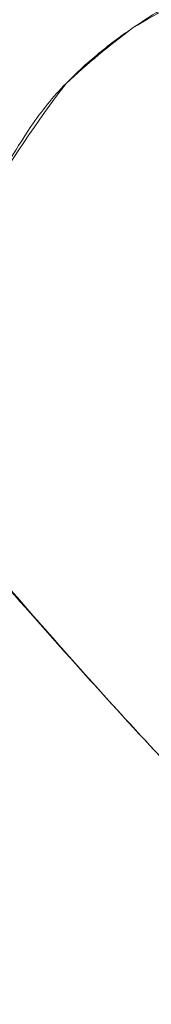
# Model space of a CAD drawing. Header units: metres. Extents: x 174423 to 274510, y 410991 to 462742.
# Tile 29 of 256: x 174602.01 to 174603.05, y 462393.03 to 462400.84. Entities that reach past the tile are written whole.
import ezdxf

# ---------------------------------------------------------------- set-up
doc = ezdxf.new("R2010")
doc.units = ezdxf.units.M
doc.layers.add('-DR-nw-gr-arc-groeiplaats-grond gazon 0.30', color=250, linetype='Continuous', lineweight=9)
doc.layers.add('-DR-nw-gr-arc-profileren taluds wadi´s', color=250, linetype='Continuous', lineweight=9, transparency=0.6)

msp = doc.modelspace()

# ---------------------------------------------------------------- linework, layer by layer
at = {"layer": '-DR-nw-gr-arc-groeiplaats-grond gazon 0.30'}
msp.add_lwpolyline([(174609.92, 462393.09, -0.003612), (174609.0976, 462393.0901, -0.004727), (174608.4694, 462393.1007, -0.035083), (174607.9281, 462393.1531, -0.017645), (174606.8696, 462393.3697, -0.017475), (174606.2442, 462393.5442, -0.009223), (174605.0787, 462393.9375, -0.024774), (174603.707, 462394.5069, -0.08527), (174603.3517, 462394.7569, -0.00942), (174603.1728, 462394.9418, -0.003159), (174602.6537, 462395.5064, -0.003981), (174602.0131, 462396.2232, -0.006838), (174601.6493, 462396.6485, -0.072893), (174601.4004, 462397.0558, -0.069004), (174601.2684, 462397.5421, -0.053257), (174601.2604, 462397.9239, -0.045075), (174601.3392, 462398.3678, -0.027164), (174601.5091, 462398.8804, -0.026811), (174601.7361, 462399.3782, -0.027819), (174602.0998, 462399.9889, -0.04487), (174602.3781, 462400.3313, -0.025881), (174602.6213, 462400.5565, -0.024267), (174602.9035, 462400.7695, -0.028852), (174603.3431, 462401.0332, -0.061861)], format="xyb", dxfattribs=at)
at = {"layer": '-DR-nw-gr-arc-profileren taluds wadi´s'}
msp.add_lwpolyline([(174619.1563, 462393.5715, 0.00628), (174616.9105, 462393.4678, 0.002781), (174614.2851, 462393.2642, -0.001885), (174612.0366, 462393.1192, -0.007657), (174609.92, 462393.09, -0.003612), (174608.4694, 462393.1007, -0.035083), (174606.8696, 462393.3697, -0.017475), (174605.0787, 462393.9375, -0.024774), (174603.3517, 462394.7569, -0.00942), (174602.6537, 462395.5064, -0.003981), (174601.6493, 462396.6485, -0.072893), (174601.2684, 462397.5421, -0.053257), (174601.3392, 462398.3678, -0.027164), (174601.7361, 462399.3782, -0.027819), (174602.3781, 462400.3313, -0.025881), (174602.9035, 462400.7695, -0.028852), (174603.5675, 462401.1175, -0.025347)], format="xyb", dxfattribs=at)

doc.saveas('drawing.dxf')
